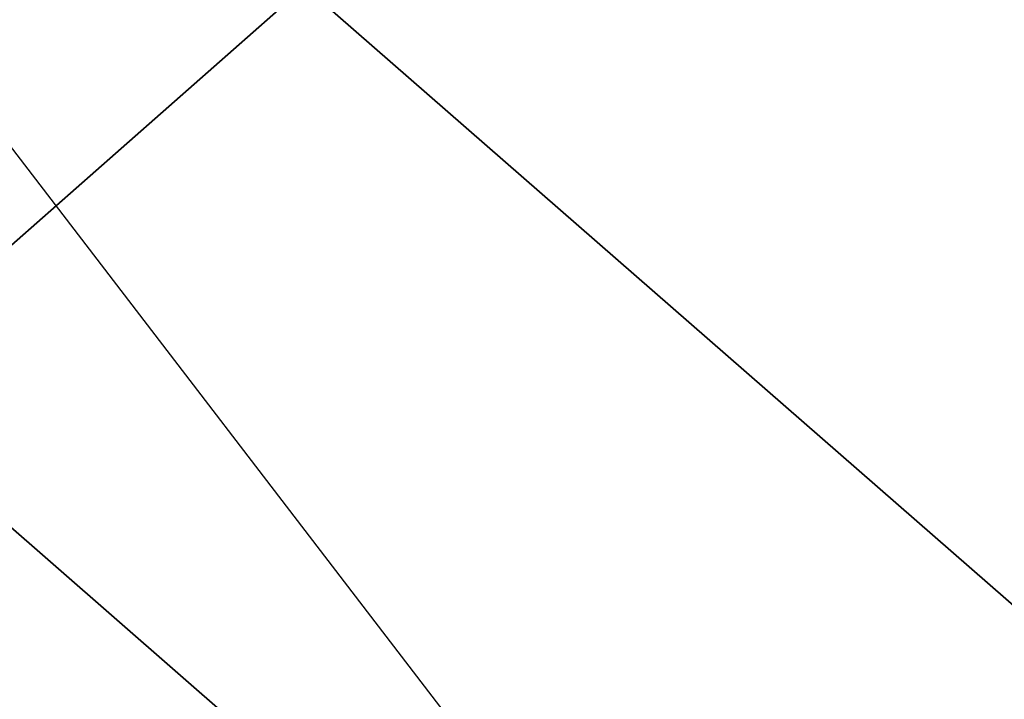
# Model space of a CAD drawing. Extents: x 0 to 457, y -4 to 453.
# Tile 156 of 256: x 129.6162 to 129.6501, y 127.1608 to 127.1842. Entities that reach past the tile are written whole.
import ezdxf

# ---------------------------------------------------------------- set-up
doc = ezdxf.new("R2010")
doc.units = 0
doc.layers.get('0').update_dxf_attribs({"color": 13, "linetype": 'CONTINUOUS'})

# ---------------------------------------------------------------- blocks, each defined once
blk = doc.blocks.new('GROUP_16')
for p, q in [((46.792033, 60.305098, 73.41822), (48.695822, 65.952335, 68.567031)), ((46.969919, 60.832763, 74.258784), (41.317005, 61.944887, 74.258784)), ((47.191253, 61.48931, 6.761443), (46.308837, 58.871786, 5)), ((47.005751, 60.939053, 7.581079), (45.986626, 57.916008, 5.553068)), ((44.741679, 54.223103, 77.955181), (46.969919, 60.832763, 74.258784))]:
    blk.add_line(p, q)
mesh = blk.add_polyface()
corners = [(46.969919, 60.832763, 74.258784), (41.704078, 68.046388, 69.284271), (41.317005, 61.944887, 74.258784), (48.922987, 66.626178, 69.284271)]
mesh.append_faces([[corners[k] for k in face] for face in [(0, 1, 2), (1, 0, 3)]], dxfattribs={"vtx0": -1})
mesh = blk.add_polyface()
corners = [(48.279356, 52.487722, 77.955181), (46.969919, 60.832763, 74.258784), (44.741679, 54.223103, 77.955181), (52.142376, 58.295452, 74.258784)]
mesh.append_faces([[corners[k] for k in face] for face in [(0, 1, 2), (1, 0, 3)]], dxfattribs={"vtx0": -1})
blk = doc.blocks.new('GROUP_17')
blk.add_line((21.353827, 41.932963, 15), (26.993382, 40.823467, 15))
blk.add_polyline3d([(39.686103, 29.739223, 10), (36.482867, 34.511523, 10), (32.153616, 38.292152, 10), (26.993382, 40.823467, 10), (21.353827, 41.932963, 10), (15.619276, 41.545029, 10), (10.180529, 39.686103, 10), (7.794379, 38.084485, 10), (5.408229, 36.482867, 10), (1.6276, 32.153616, 10), (-0.903715, 26.993382, 10), (-2.013211, 21.353827, 10), (-1.625277, 15.619276, 10), (0.233649, 10.180529, 10)])
mesh = blk.add_polyface()
corners = [(21.353827, 41.932963, 10), (25.060118, 35.088796, 10), (20.970679, 35.89333, 10), (26.993382, 40.823467, 10)]
mesh.append_faces([[corners[k] for k in face] for face in [(0, 1, 2), (1, 0, 3)]], dxfattribs={"vtx0": -1})
mesh = blk.add_polyface()
corners = [(26.348961, 38.91191, 15), (21.353827, 41.932963, 15), (21.226111, 39.919752, 15), (26.993382, 40.823467, 15)]
mesh.append_faces([[corners[k] for k in face] for face in [(0, 1, 2), (1, 0, 3)]], dxfattribs={"vtx0": -1})
mesh = blk.add_polyface()
corners = [(21.353827, 41.932963, 15), (26.993382, 40.823467, 10), (21.353827, 41.932963, 10), (26.993382, 40.823467, 15)]
mesh.append_faces([[corners[k] for k in face] for face in [(0, 1, 2), (1, 0, 3)]], dxfattribs={"vtx0": -1})
blk = doc.blocks.new('GROUP_7')
for name, p in [('GROUP_16', (0, 0, 40)), ('GROUP_17', (19.959876, 19.959876, 25))]:
    blk.add_blockref(name, p)
blk = doc.blocks.new('GROUP_22')
for p, q in [((25.123919, 39.122727, 0.75), (29.898652, 37.144968, 0.75)), ((25.123919, 39.122727, 2.25), (29.898652, 37.144968, 2.25))]:
    blk.add_line(p, q)
blk = doc.blocks.new('GROUP_23')
at = {"xscale": 1.1, "yscale": 1.1, "zscale": 2.5}
blk.add_blockref('GROUP_22', (225.860683, 225.898394, 112.02115), dxfattribs=at)
blk = doc.blocks.new('COMPONENT_9')
at = {"xscale": 0.4000000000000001, "yscale": 0.4000000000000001, "zscale": 0.4000000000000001}
for name, p in [('GROUP_23', (1.364409, 1.012274, 8.22885)), ('GROUP_7', (84.478492, 84.054273, 46.93731))]:
    blk.add_blockref(name, p, dxfattribs=at)
blk = doc.blocks.new('GROUP_2')
at = {"rotation": 150}
blk.add_blockref('COMPONENT_9', (236.548999, 151.905576, 200), dxfattribs=at)

msp = doc.modelspace()

# ---------------------------------------------------------------- block references
msp.add_blockref('GROUP_2', (36.686424, 17.498938, -0.189035))

doc.saveas('drawing.dxf')
